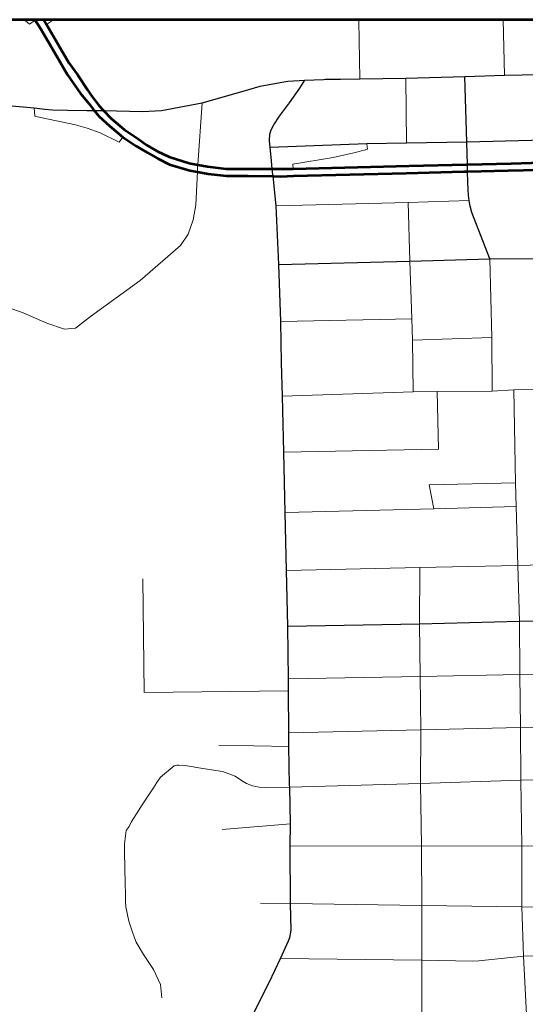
# Model space of a CAD drawing. Extents: x 13.99 to 21.38, y 7.75 to 14.55.
# Tile 21 of 77: x 16.24 to 16.77, y 13.53 to 14.55. Entities that reach past the tile are written whole.
import ezdxf

# ---------------------------------------------------------------- set-up
doc = ezdxf.new("R2010")
doc.units = 0
doc.header["$MEASUREMENT"] = 0
for name, color, linetype, lineweight in [('GM_X_City_Street', 1, 'Continuous', 0), ('GM_X_County_Road', 3, 'Continuous', 30), ('GM_X_Interchange_Ramps', 1, 'Continuous', 13), ('GM_X_Interstate_Route', 1, 'Continuous', 53)]:
    doc.layers.add(name, color=color, linetype=linetype, lineweight=lineweight)

msp = doc.modelspace()

# ---------------------------------------------------------------- linework, layer by layer
at = {"layer": 'GM_X_City_Street'}
for p, q in [((16.7438, 14.494), (16.7426, 14.5517)), ((16.6421, 14.4235), (16.6417, 14.491)), ((16.5118, 14.2384), (16.6477, 14.2412)), ((16.6483, 14.2191), (16.7308, 14.2217)), ((16.6756, 14.1061), (16.6742, 14.1659)), ((16.5149, 14.1027), (16.6756, 14.1061)), ((16.4476, 13.7988), (16.5202, 13.7974)), ((16.451, 13.7113), (16.5218, 13.717))]:
    msp.add_line(p, q, dxfattribs=at)
at = {"layer": 'GM_X_City_Street', "flags": 128}
for points in [[(16.594, 14.4902), (16.5929, 14.5506), (16.5933, 14.5517)], [(16.2234, 14.255), (16.2448, 14.2473), (16.2693, 14.2369), (16.2877, 14.2306), (16.299, 14.2317), (16.3146, 14.2435), (16.3661, 14.281), (16.4079, 14.3174), (16.4157, 14.3292), (16.4209, 14.3439), (16.4237, 14.3595), (16.4254, 14.3937), (16.4255, 14.3954), (16.4255, 14.399), (16.4257, 14.4012), (16.4302, 14.4653)], [(16.507, 14.3586), (16.6441, 14.3619), (16.7072, 14.364)], [(16.6493, 14.1654), (16.6483, 14.2191), (16.6477, 14.2412), (16.6456, 14.3012), (16.6441, 14.3619)], [(16.7312, 14.1662), (16.7308, 14.2217), (16.7285, 14.3034)], [(16.5136, 14.161), (16.6493, 14.1654), (16.6742, 14.1659), (16.7312, 14.1662), (16.7535, 14.1676), (16.7931, 14.1678), (16.8432, 14.1686)], [(16.7771, 13.2565), (16.7756, 13.3146), (16.7741, 13.3733), (16.7733, 13.4061), (16.7707, 13.4537), (16.7671, 13.5125), (16.7637, 13.5797), (16.7618, 13.6308), (16.7618, 13.6938), (16.7607, 13.7622), (16.7605, 13.817), (16.7598, 13.8721), (16.7593, 13.9274), (16.7576, 13.9852), (16.756, 14.0464), (16.7553, 14.0711), (16.7535, 14.1676)], [(16.6705, 14.0439), (16.6659, 14.0688), (16.7553, 14.0711)], [(16.5165, 14.0403), (16.6705, 14.0439), (16.756, 14.0464)], [(16.5179, 13.9801), (16.6561, 13.983), (16.7576, 13.9852), (16.8478, 13.9875), (16.8934, 13.9886), (16.9994, 13.9912), (17.0114, 13.9915), (17.1248, 13.9944)], [(16.6592, 13.0799), (16.6579, 13.1411), (16.6564, 13.1976), (16.6573, 13.2367), (16.6579, 13.2583), (16.6581, 13.3165), (16.6581, 13.3743), (16.6581, 13.3985), (16.6582, 13.4079), (16.6578, 13.4583), (16.6581, 13.5155), (16.6582, 13.5756), (16.6581, 13.6323), (16.6577, 13.6942), (16.6567, 13.7588), (16.6571, 13.8147), (16.6563, 13.8701), (16.6559, 13.9248), (16.6561, 13.983)], [(16.5197, 13.8552), (16.3701, 13.8532), (16.3688, 13.9712)], [(16.5198, 13.8675), (16.6563, 13.8701), (16.7598, 13.8721), (16.8949, 13.8748), (17.0003, 13.8773), (17.1241, 13.8804)], [(16.5203, 13.8116), (16.6571, 13.8147), (16.7605, 13.817), (16.8961, 13.8201), (17.0002, 13.8226), (17.1241, 13.8259)], [(16.3885, 13.5365), (16.3871, 13.5503), (16.3799, 13.5658), (16.3743, 13.5742), (16.3695, 13.5814), (16.362, 13.5942), (16.3602, 13.5987), (16.3578, 13.6055), (16.3544, 13.616), (16.3511, 13.6309), (16.3509, 13.636), (16.3508, 13.6428), (16.3507, 13.6465), (16.3505, 13.6533), (16.35, 13.6731), (16.3498, 13.686), (16.3499, 13.6963), (16.3516, 13.71), (16.3547, 13.7141), (16.3566, 13.7186), (16.3646, 13.7313), (16.3675, 13.7357), (16.3723, 13.743), (16.3797, 13.7543), (16.3833, 13.7599), (16.387, 13.7654), (16.4012, 13.7772), (16.4042, 13.7778), (16.4063, 13.7779), (16.4127, 13.7774), (16.4309, 13.7745), (16.4513, 13.7714), (16.4647, 13.7664), (16.471, 13.762), (16.4762, 13.759), (16.4827, 13.7566), (16.4893, 13.7552), (16.4962, 13.7549), (16.5211, 13.7551)], [(16.5211, 13.7551), (16.6567, 13.7588), (16.7607, 13.7622), (16.8971, 13.7653), (17.0001, 13.767), (17.1198, 13.7701), (17.1244, 13.7723), (17.1296, 13.7749), (17.2048, 13.7785), (17.3194, 13.7813)], [(16.5216, 13.6939), (16.6577, 13.6942), (16.7618, 13.6938), (16.8987, 13.695)], [(16.4909, 13.6346), (16.522, 13.6343), (16.6581, 13.6323), (16.7618, 13.6308), (16.9001, 13.6282)], [(16.5117, 13.5774), (16.6582, 13.5756), (16.7103, 13.5744), (16.7174, 13.5748), (16.7637, 13.5797), (16.9009, 13.5827), (17.1256, 13.5888), (17.2781, 13.591)]]:
    msp.add_lwpolyline(points, dxfattribs=at)
at = {"layer": 'GM_X_County_Road', "color": 1}
msp.add_line((16.5369, 14.4891), (16.5563, 14.4898), dxfattribs=at)
at = {"layer": 'GM_X_County_Road', "color": 1, "flags": 128}
for points in [[(15.5896, 14.5119), (15.6534, 14.5078), (15.7146, 14.5024), (15.7702, 14.4985), (15.8288, 14.4944), (15.8852, 14.4904), (15.8995, 14.4895), (15.9379, 14.4863), (15.9899, 14.4816), (16.0367, 14.4735), (16.0895, 14.4703), (16.1507, 14.4693), (16.1574, 14.4688), (16.1845, 14.4665), (16.2216, 14.4632), (16.2562, 14.4602), (16.2673, 14.459)], [(16.5563, 14.4898), (16.5582, 14.4899), (16.5737, 14.4901), (16.594, 14.4902), (16.6417, 14.491), (16.7026, 14.4929), (16.7438, 14.494), (16.8176, 14.4957), (16.8812, 14.497), (16.8919, 14.4972), (17.1411, 14.5015)], [(16.7285, 14.3034), (16.7101, 14.3516), (16.7083, 14.3582), (16.7072, 14.364), (16.7066, 14.3697), (16.7062, 14.3752), (16.7057, 14.383), (16.7056, 14.3942), (16.7055, 14.3989), (16.7054, 14.4016), (16.7049, 14.4247), (16.7026, 14.4929)], [(16.3107, 14.4576), (16.3184, 14.4575), (16.328, 14.4575), (16.3685, 14.4565), (16.3883, 14.4576), (16.4302, 14.4653), (16.473, 14.4776), (16.4906, 14.4828), (16.5111, 14.4865), (16.5151, 14.4871)], [(16.5018, 14.409), (16.5007, 14.4192), (16.5002, 14.4265), (16.5005, 14.4328), (16.502, 14.4375), (16.5045, 14.4427), (16.5105, 14.4515), (16.5208, 14.4654), (16.5315, 14.4806), (16.5369, 14.4891)], [(16.5151, 14.4871), (16.5191, 14.4878), (16.5369, 14.4891)], [(16.2673, 14.459), (16.275, 14.4582), (16.2908, 14.4577), (16.3107, 14.4576)], [(16.9057, 14.4306), (16.8806, 14.4297), (16.8256, 14.4277), (16.7049, 14.4247), (16.6421, 14.4235), (16.601, 14.4228), (16.5007, 14.4192)], [(16.507, 14.3586), (16.5039, 14.3892), (16.5034, 14.3937), (16.5031, 14.3969), (16.5018, 14.409)], [(16.5198, 13.8675), (16.5194, 13.8945), (16.5191, 13.9221), (16.5179, 13.9801), (16.5165, 14.0403), (16.5149, 14.1027), (16.5136, 14.161), (16.5127, 14.1954), (16.5118, 14.2384), (16.5097, 14.2977), (16.507, 14.3586)], [(16.7285, 14.3034), (16.7749, 14.304), (16.7905, 14.3043), (16.7967, 14.3044), (16.8399, 14.3046), (16.8861, 14.3061), (16.9137, 14.3069), (16.9547, 14.3082), (16.9996, 14.309)], [(16.5097, 14.2977), (16.6456, 14.3012), (16.7285, 14.3034)], [(16.5191, 13.9221), (16.6559, 13.9248), (16.7593, 13.9274), (16.8929, 13.9294), (16.9997, 13.9327), (17.1241, 13.9359)], [(16.521, 13.7572), (16.5202, 13.7974), (16.5203, 13.8116), (16.5197, 13.8552), (16.5198, 13.8675)], [(16.482, 13.5166), (16.4999, 13.5522), (16.5117, 13.5774), (16.5199, 13.5956), (16.5212, 13.5992), (16.522, 13.6026), (16.5225, 13.6071), (16.522, 13.6343), (16.5216, 13.6939), (16.5218, 13.717), (16.5211, 13.7551), (16.521, 13.7572)]]:
    msp.add_lwpolyline(points, dxfattribs=at)
at = {"layer": 'GM_X_Interchange_Ramps'}
msp.add_line((16.2689, 14.5469), (16.276, 14.5517), dxfattribs=at)
at = {"layer": 'GM_X_Interchange_Ramps', "flags": 128}
for points in [[(16.2456, 14.5517), (16.2471, 14.5504), (16.2511, 14.547), (16.2573, 14.5511)], [(16.2562, 14.4602), (16.2568, 14.4515), (16.2578, 14.4512), (16.299, 14.4425), (16.311, 14.4391), (16.3247, 14.4343), (16.3442, 14.4246), (16.348, 14.4298)], [(16.601, 14.4228), (16.6018, 14.4172), (16.601, 14.4171), (16.5877, 14.4134), (16.5663, 14.4087), (16.5243, 14.4018), (16.5247, 14.3971)]]:
    msp.add_lwpolyline(points, dxfattribs=at)
at = {"layer": 'GM_X_Interstate_Route', "flags": 128}
for points in [[(19.3811, 14.5517), (14.577, 14.5517)], [(16.257, 14.5517), (16.2573, 14.5511), (16.2627, 14.5426), (16.2793, 14.5143), (16.2908, 14.4946), (16.304, 14.4752), (16.3127, 14.4646), (16.3184, 14.4575)], [(16.2661, 14.5517), (16.2689, 14.5469), (16.281, 14.5259), (16.2922, 14.507), (16.3014, 14.4942), (16.3114, 14.4791), (16.3154, 14.4726), (16.3235, 14.4622), (16.328, 14.4575), (16.3361, 14.4492), (16.3494, 14.4379), (16.3641, 14.428), (16.3728, 14.4216), (16.3837, 14.4154), (16.396, 14.4093), (16.4169, 14.4029), (16.4257, 14.4012), (16.4358, 14.3993), (16.4551, 14.3971), (16.4773, 14.3971), (16.5031, 14.3969), (16.5113, 14.3968), (16.5247, 14.3971), (16.6449, 14.4001), (16.7045, 14.4015), (16.7054, 14.4016), (16.7507, 14.4025), (16.7821, 14.4035)], [(16.3184, 14.4575), (16.3234, 14.4513), (16.3341, 14.4414), (16.348, 14.4298), (16.3614, 14.4207), (16.3734, 14.414), (16.3843, 14.4077), (16.3966, 14.4016), (16.4175, 14.3952), (16.4254, 14.3937), (16.4364, 14.3916), (16.4557, 14.3895), (16.4779, 14.3895), (16.5039, 14.3892), (16.5119, 14.3891), (16.5252, 14.3895), (16.642, 14.3926), (16.7016, 14.3941), (16.7056, 14.3942), (16.7478, 14.3951), (16.7792, 14.396)]]:
    msp.add_lwpolyline(points, dxfattribs=at)

doc.saveas('drawing.dxf')
